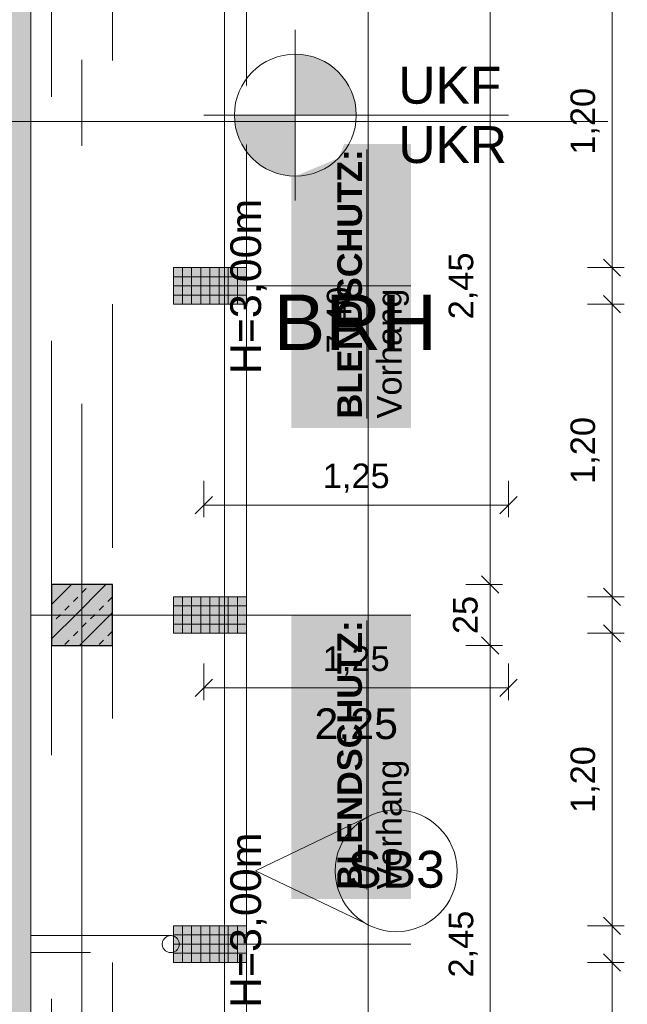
# Model space of a CAD drawing. Header units: metres. Extents: x -49 to 152, y -127 to 99.
# Tile 106 of 177: x -0.26 to 2.24, y -20.5 to -16.46. Entities that reach past the tile are written whole.
import ezdxf

# ---------------------------------------------------------------- set-up
doc = ezdxf.new("R2010")
doc.units = ezdxf.units.M
doc.header["$PDMODE"] = 1
doc.header["$PDSIZE"] = -2
for name, pattern in [('Achsen 01', [5.291531, 3.175, -1.058062, 0.352704, -0.705764]), ('gestrichelt - 01', [2, 1, -1]), ('Raster 01', [2, 1, -1])]:
    doc.linetypes.add(name, pattern=pattern)
doc.layers.get('0').update_dxf_attribs({"lineweight": 25})
for name, color, linetype, lineweight, true_color in [('013_Beton und Stahlbetonarbeiten-000 Brüstung', 7, 'Continuous', 9, 0xa6a6a6), ('013_Beton und Stahlbetonarbeiten-000 Sichtbeton-333 Außenstütze', 5, 'Continuous', 5, 0x0000ff), ('013_Beton und Stahlbetonarbeiten-000 Sichtbeton-334 Außenwandöf', 5, 'Continuous', 5, 0x0000ff), ('014_Fassadenarbeiten-000 Aufsicht Betonfertigteile', 7, 'Continuous', 9, 0xc0c0c0), ('021_DA-Notentwässerung', 5, 'Continuous', 18, 0x0000ff), ('031_Metallbauarbeiten-330 Aufsicht Metallbauarbeiten', 7, 'Continuous', 9, 0xa6a6a6), ('031_Metallbauarbeiten-350 Metalldecke DS', 7, 'Continuous', 35, 0x666666), ('AV1-Achsen', 1, 'Achsen 01', 18, 0xff0000), ('AV1-Raster', 7, 'Raster 01', 9, 0xa6a6a6)]:
    doc.layers.add(name, color=color, linetype=linetype, lineweight=lineweight, true_color=true_color)
for name, color, linetype, lineweight in [('013_Beton und Stahlbetonarbeiten-330 Außenstützen', 7, 'Continuous', 25), ('014_Fassadenarbeiten-330 Betonfertigteile vertikal', 7, 'Continuous', 9), ('030_Sonnenschutzarbeiten-BLENDSCHUTZ', 7, 'Continuous', 5), ('030_Sonnenschutzarbeiten-BLENDSCHUTZ  Beschriftung', 7, 'Continuous', 5), ('_1.35m (3D)', 7, 'Continuous', 9), ('_GRU (2D)', 7, 'Continuous', 9), ('_Legende (2D)', 7, 'Continuous', 9), ('_OG 3 (2D)', 7, 'Continuous', 9), ('_OG 3 - DS (2D)', 7, 'Continuous', 9), ('AV1-Schnitt Achsen', 7, 'Achsen 01', 18), ('Bemaßung-Bemaßung', 7, 'Continuous', 9), ('Keine', 7, 'Continuous', 9)]:
    doc.layers.add(name, color=color, linetype=linetype, lineweight=lineweight)
doc.layers.get('0').freeze()
doc.styles.add('Arial', font='arial.ttf')
doc.styles.add('Arial (bold)', font='arialbd.ttf')
doc.dimstyles.new('COE 50', dxfattribs={"dimtxt": 100.872396, "dimasz": 0.001414, "dimexe": 0.001, "dimexo": 0.01, "dimgap": 0.001, "dimtad": 1, "dimdec": 3, "dimtxsty": 'Arial', "dimblk": 'VW_SLASH-3', "dimblk1": 'VW_SLASH-3', "dimblk2": 'VW_SLASH-3', "dimcen": 0, "dimadec": 3, "dimazin": 0, "dimtfac": 0.8, "dimtdec": 3, "dimtix": 1, "dimtmove": 0, "dimatfit": 0, "dimldrblk": 'VW_SLASH-2', "dimfxl": 0.002, "dimfxlon": 1, "dimfrac": 2, "dimtolj": 1, "dimarcsym": 0})
pattern_1 = [(-90, (0, 0), (0.0375, 0), [])]
pattern_2 = [(0, (0, 0), (2e-18, -0.0375), [])]

# ---------------------------------------------------------------- blocks, each defined once
blk = doc.blocks.new('Group-4')
at = {"layer": 'AV1-Raster'}
for p, q in [((1.35, -17.55), (-40.5, -17.55)), ((1.35, -18.9), (-40.5, -18.9)), ((1.35, -20.25), (-40.5, -20.25))]:
    blk.add_line(p, q, dxfattribs=at)
blk = doc.blocks.new('1.35m (3D)')
at = {"layer": 'AV1-Raster', "color": 7}
blk.add_blockref('Group-4', (0, 0), dxfattribs=at)
blk = doc.blocks.new('VW_SLASH-3')
at = {"color": 0, "linetype": 'ByBlock', "lineweight": -2, "transparency": 16777216}
blk.add_line((0, 0), (-1, 0), dxfattribs=at)
at = {"color": 0, "linetype": 'Continuous', "lineweight": 15, "transparency": 16777216, "flags": 128}
blk.add_lwpolyline([(0.5, 0.5), (-0.5, -0.5)], dxfattribs=at)
blk = doc.blocks.new('*D80')
at = {"layer": '030_Sonnenschutzarbeiten-BLENDSCHUTZ', "color": 0, "lineweight": -2}
for p, q in [((0.425, -16.2), (0.575, -16.2)), ((0.525, -18.8293), (0.525, -16.2707)), ((0.425, -18.9), (0.575, -18.9))]:
    blk.add_line(p, q, dxfattribs=at)
at = {"layer": 'Defpoints', "color": 0}
for p in [(-2.915, -16.2), (0.525, -16.2), (-2.915, -18.9)]:
    blk.add_point(p, dxfattribs=at)
at = {"layer": '030_Sonnenschutzarbeiten-BLENDSCHUTZ', "color": 0, "lineweight": -2, "xscale": 0.070693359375, "yscale": 0.070693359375, "zscale": 0.070693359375}
for p, rotation in [((0.525, -16.2), 90), ((0.525, -18.9), 270)]:
    blk.add_blockref('VW_SLASH-3', p, dxfattribs=dict(at, rotation=rotation))
at = {"layer": '030_Sonnenschutzarbeiten-BLENDSCHUTZ', "color": 0, "lineweight": 13, "insert": (0.3992, -17.55), "char_height": 0.12609, "attachment_point": 5, "rotation": 90, "style": 'Arial'}
blk.add_mtext('\\A1;2,70', dxfattribs=at)
blk = doc.blocks.new('VW_SLASH-2')
at = {"color": 0, "linetype": 'ByBlock', "lineweight": -2, "transparency": 16777216}
blk.add_line((0, 0), (-1, 0), dxfattribs=at)
at = {"color": 0, "linetype": 'Continuous', "lineweight": 15, "transparency": 16777216, "flags": 128}
blk.add_lwpolyline([(0.5, 0.5), (-0.5, -0.5)], dxfattribs=at)
blk = doc.blocks.new('*D81')
at = {"layer": '030_Sonnenschutzarbeiten-BLENDSCHUTZ', "color": 0, "lineweight": -2}
for p, q in [((0.425, -18.9), (0.575, -18.9)), ((0.525, -21.3293), (0.525, -18.9707)), ((0.425, -21.4), (0.575, -21.4))]:
    blk.add_line(p, q, dxfattribs=at)
at = {"layer": 'Defpoints', "color": 0}
for p in [(-2.915, -18.9), (0.525, -18.9), (-2.915, -21.4)]:
    blk.add_point(p, dxfattribs=at)
at = {"layer": '030_Sonnenschutzarbeiten-BLENDSCHUTZ', "color": 0, "lineweight": -2, "xscale": 0.070693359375, "yscale": 0.070693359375, "zscale": 0.070693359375}
for p, rotation in [((0.525, -18.9), 90), ((0.525, -21.4), 270)]:
    blk.add_blockref('VW_SLASH-3', p, dxfattribs=dict(at, rotation=rotation))
at = {"layer": '030_Sonnenschutzarbeiten-BLENDSCHUTZ', "color": 0, "lineweight": 13, "insert": (0.3992, -20.15), "char_height": 0.12609, "attachment_point": 5, "rotation": 90, "style": 'Arial'}
blk.add_mtext('\\A1;2,50', dxfattribs=at)
blk = doc.blocks.new('Group-53')
at = {"layer": '030_Sonnenschutzarbeiten-BLENDSCHUTZ  Beschriftung', "color": 6, "linetype": 'Continuous', "transparency": 33554559}
blk.add_solid([(1.35, -20.0647), (1.35, -18.9), (0.8589, -20.0647), (0.8589, -18.9)], dxfattribs=at)
at = {"layer": '030_Sonnenschutzarbeiten-BLENDSCHUTZ  Beschriftung', "insert": (1.0477, -20.0262), "char_height": 0.100872, "attachment_point": 1, "rotation": 90, "line_spacing_factor": 0.967016, "style": 'Arial (bold)'}
blk.add_mtext('{\\LBLENDSCHUTZ:}{\\fArial|b0|i0|c0|p0;\\l\\PVorhang}', dxfattribs=at)
blk = doc.blocks.new('Group-54')
at = {"layer": '030_Sonnenschutzarbeiten-BLENDSCHUTZ  Beschriftung', "color": 6, "linetype": 'Continuous', "transparency": 33554559}
blk.add_solid([(1.35, -18.1323), (1.35, -16.9677), (0.8589, -18.1323), (0.8589, -16.9677)], dxfattribs=at)
at = {"layer": '030_Sonnenschutzarbeiten-BLENDSCHUTZ  Beschriftung', "insert": (1.0477, -18.0939), "char_height": 0.100872, "attachment_point": 1, "rotation": 90, "line_spacing_factor": 0.967016, "style": 'Arial (bold)'}
blk.add_mtext('{\\LBLENDSCHUTZ:}{\\fArial|b0|i0|c0|p0;\\l\\PVorhang}', dxfattribs=at)
blk = doc.blocks.new('*D582')
at = {"layer": 'Bemaßung-Bemaßung', "color": 0, "linetype": 'Continuous', "lineweight": -2}
for p, q in [((2.075, -16.275), (2.225, -16.275)), ((2.175, -17.4043), (2.175, -16.3457)), ((2.075, -17.475), (2.225, -17.475))]:
    blk.add_line(p, q, dxfattribs=at)
at = {"layer": 'Defpoints', "color": 0}
for p in [(0.675, -16.275), (2.175, -16.275), (0.675, -17.475)]:
    blk.add_point(p, dxfattribs=at)
at = {"layer": 'Bemaßung-Bemaßung', "color": 0, "lineweight": -2, "xscale": 0.070693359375, "yscale": 0.070693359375, "zscale": 0.070693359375}
for p, rotation in [((2.175, -16.275), 90), ((2.175, -17.475), 270)]:
    blk.add_blockref('VW_SLASH-3', p, dxfattribs=dict(at, rotation=rotation))
at = {"layer": 'Bemaßung-Bemaßung', "color": 0, "insert": (2.0644, -16.875), "char_height": 0.10087, "attachment_point": 5, "rotation": 90, "style": 'Arial'}
blk.add_mtext('\\A1;1,20', dxfattribs=at)
blk = doc.blocks.new('*D583')
at = {"layer": 'Bemaßung-Bemaßung', "color": 0, "linetype": 'Continuous', "lineweight": -2}
for p, q in [((2.175, -17.4043), (2.175, -17.3336)), ((2.075, -17.475), (2.225, -17.475)), ((2.175, -17.625), (2.175, -17.475)), ((2.075, -17.625), (2.225, -17.625)), ((2.175, -17.6957), (2.175, -17.7664))]:
    blk.add_line(p, q, dxfattribs=at)
at = {"layer": 'Defpoints', "color": 0}
for p in [(0.675, -17.475), (2.175, -17.475), (0.675, -17.625)]:
    blk.add_point(p, dxfattribs=at)
at = {"layer": 'Bemaßung-Bemaßung', "color": 0, "lineweight": -2, "xscale": 0.070693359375, "yscale": 0.070693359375, "zscale": 0.070693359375}
for p, rotation in [((2.175, -17.475), 270), ((2.175, -17.625), 90)]:
    blk.add_blockref('VW_SLASH-3', p, dxfattribs=dict(at, rotation=rotation))
at = {"layer": 'Bemaßung-Bemaßung', "color": 0, "insert": (2.3515, -17.55), "char_height": 0.10087, "attachment_point": 5, "rotation": 90, "style": 'Arial'}
blk.add_mtext('\\A1;15', dxfattribs=at)
blk = doc.blocks.new('*D584')
at = {"layer": 'Bemaßung-Bemaßung', "color": 0, "linetype": 'Continuous', "lineweight": -2}
for p, q in [((2.075, -17.625), (2.225, -17.625)), ((2.175, -18.7543), (2.175, -17.6957)), ((2.075, -18.825), (2.225, -18.825))]:
    blk.add_line(p, q, dxfattribs=at)
at = {"layer": 'Defpoints', "color": 0}
for p in [(0.675, -17.625), (2.175, -17.625), (0.675, -18.825)]:
    blk.add_point(p, dxfattribs=at)
at = {"layer": 'Bemaßung-Bemaßung', "color": 0, "lineweight": -2, "xscale": 0.070693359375, "yscale": 0.070693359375, "zscale": 0.070693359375}
for p, rotation in [((2.175, -17.625), 90), ((2.175, -18.825), 270)]:
    blk.add_blockref('VW_SLASH-3', p, dxfattribs=dict(at, rotation=rotation))
at = {"layer": 'Bemaßung-Bemaßung', "color": 0, "insert": (2.0644, -18.225), "char_height": 0.10087, "attachment_point": 5, "rotation": 90, "style": 'Arial'}
blk.add_mtext('\\A1;1,20', dxfattribs=at)
blk = doc.blocks.new('*D585')
at = {"layer": 'Bemaßung-Bemaßung', "color": 0, "linetype": 'Continuous', "lineweight": -2}
for p, q in [((2.175, -18.7543), (2.175, -18.6836)), ((2.075, -18.825), (2.225, -18.825)), ((2.175, -18.975), (2.175, -18.825)), ((2.075, -18.975), (2.225, -18.975)), ((2.175, -19.0457), (2.175, -19.1164))]:
    blk.add_line(p, q, dxfattribs=at)
at = {"layer": 'Defpoints', "color": 0}
for p in [(0.675, -18.825), (2.175, -18.825), (0.675, -18.975)]:
    blk.add_point(p, dxfattribs=at)
at = {"layer": 'Bemaßung-Bemaßung', "color": 0, "lineweight": -2, "xscale": 0.070693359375, "yscale": 0.070693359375, "zscale": 0.070693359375}
for p, rotation in [((2.175, -18.825), 270), ((2.175, -18.975), 90)]:
    blk.add_blockref('VW_SLASH-3', p, dxfattribs=dict(at, rotation=rotation))
at = {"layer": 'Bemaßung-Bemaßung', "color": 0, "insert": (2.3515, -18.9), "char_height": 0.10087, "attachment_point": 5, "rotation": 90, "style": 'Arial'}
blk.add_mtext('\\A1;15', dxfattribs=at)
blk = doc.blocks.new('*D586')
at = {"layer": 'Bemaßung-Bemaßung', "color": 0, "linetype": 'Continuous', "lineweight": -2}
for p, q in [((2.075, -18.975), (2.225, -18.975)), ((2.175, -20.1043), (2.175, -19.0457)), ((2.075, -20.175), (2.225, -20.175))]:
    blk.add_line(p, q, dxfattribs=at)
at = {"layer": 'Defpoints', "color": 0}
for p in [(0.675, -18.975), (2.175, -18.975), (0.675, -20.175)]:
    blk.add_point(p, dxfattribs=at)
at = {"layer": 'Bemaßung-Bemaßung', "color": 0, "lineweight": -2, "xscale": 0.070693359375, "yscale": 0.070693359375, "zscale": 0.070693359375}
for p, rotation in [((2.175, -18.975), 90), ((2.175, -20.175), 270)]:
    blk.add_blockref('VW_SLASH-3', p, dxfattribs=dict(at, rotation=rotation))
at = {"layer": 'Bemaßung-Bemaßung', "color": 0, "insert": (2.0644, -19.575), "char_height": 0.10087, "attachment_point": 5, "rotation": 90, "style": 'Arial'}
blk.add_mtext('\\A1;1,20', dxfattribs=at)
blk = doc.blocks.new('*D587')
at = {"layer": 'Bemaßung-Bemaßung', "color": 0, "linetype": 'Continuous', "lineweight": -2}
for p, q in [((2.175, -20.1043), (2.175, -20.0336)), ((2.075, -20.175), (2.225, -20.175)), ((2.175, -20.325), (2.175, -20.175)), ((2.075, -20.325), (2.225, -20.325)), ((2.175, -20.3957), (2.175, -20.4664))]:
    blk.add_line(p, q, dxfattribs=at)
at = {"layer": 'Defpoints', "color": 0}
for p in [(0.675, -20.175), (2.175, -20.175), (0.675, -20.325)]:
    blk.add_point(p, dxfattribs=at)
at = {"layer": 'Bemaßung-Bemaßung', "color": 0, "lineweight": -2, "xscale": 0.070693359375, "yscale": 0.070693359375, "zscale": 0.070693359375}
for p, rotation in [((2.175, -20.175), 270), ((2.175, -20.325), 90)]:
    blk.add_blockref('VW_SLASH-3', p, dxfattribs=dict(at, rotation=rotation))
at = {"layer": 'Bemaßung-Bemaßung', "color": 0, "insert": (2.3515, -20.25), "char_height": 0.10087, "attachment_point": 5, "rotation": 90, "style": 'Arial'}
blk.add_mtext('\\A1;15', dxfattribs=at)
blk = doc.blocks.new('*D588')
at = {"layer": 'Bemaßung-Bemaßung', "color": 0, "linetype": 'Continuous', "lineweight": -2}
for p, q in [((2.075, -20.325), (2.225, -20.325)), ((2.175, -21.4543), (2.175, -20.3957)), ((2.075, -21.525), (2.225, -21.525))]:
    blk.add_line(p, q, dxfattribs=at)
at = {"layer": 'Defpoints', "color": 0}
for p in [(0.675, -20.325), (2.175, -20.325), (0.675, -21.525)]:
    blk.add_point(p, dxfattribs=at)
at = {"layer": 'Bemaßung-Bemaßung', "color": 0, "lineweight": -2, "xscale": 0.070693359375, "yscale": 0.070693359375, "zscale": 0.070693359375}
for p, rotation in [((2.175, -20.325), 90), ((2.175, -21.525), 270)]:
    blk.add_blockref('VW_SLASH-3', p, dxfattribs=dict(at, rotation=rotation))
at = {"layer": 'Bemaßung-Bemaßung', "color": 0, "insert": (2.0644, -20.925), "char_height": 0.10087, "attachment_point": 5, "rotation": 90, "style": 'Arial'}
blk.add_mtext('\\A1;1,20', dxfattribs=at)
blk = doc.blocks.new('*D593')
at = {"layer": 'Bemaßung-Bemaßung', "color": 0, "lineweight": -2}
for p, q in [((1.575, -19.025), (1.725, -19.025)), ((1.675, -19.0957), (1.675, -21.4043)), ((1.575, -21.475), (1.725, -21.475))]:
    blk.add_line(p, q, dxfattribs=at)
at = {"layer": 'Defpoints', "color": 0}
for p in [(-0.125, -19.025), (-0.125, -21.475), (1.675, -21.475)]:
    blk.add_point(p, dxfattribs=at)
at = {"layer": 'Bemaßung-Bemaßung', "color": 0, "lineweight": -2, "xscale": 0.070693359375, "yscale": 0.070693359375, "zscale": 0.070693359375}
for p, rotation in [((1.675, -19.025), 90.00000000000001), ((1.675, -21.475), 270)]:
    blk.add_blockref('VW_SLASH-3', p, dxfattribs=dict(at, rotation=rotation))
at = {"layer": 'Bemaßung-Bemaßung', "color": 0, "insert": (1.5644, -20.25), "char_height": 0.10087, "attachment_point": 5, "rotation": 90, "style": 'Arial'}
blk.add_mtext('\\A1;2,45', dxfattribs=at)
blk = doc.blocks.new('*D594')
at = {"layer": 'Bemaßung-Bemaßung', "color": 0, "lineweight": -2}
for p, q in [((1.575, -18.775), (1.725, -18.775)), ((1.675, -18.8457), (1.675, -18.9543)), ((1.575, -19.025), (1.725, -19.025))]:
    blk.add_line(p, q, dxfattribs=at)
at = {"layer": 'Defpoints', "color": 0}
for p in [(-0.125, -18.775), (-0.125, -19.025), (1.675, -19.025)]:
    blk.add_point(p, dxfattribs=at)
at = {"layer": 'Bemaßung-Bemaßung', "color": 0, "lineweight": -2, "xscale": 0.070693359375, "yscale": 0.070693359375, "zscale": 0.070693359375}
for p, rotation in [((1.675, -18.775), 90), ((1.675, -19.025), 270)]:
    blk.add_blockref('VW_SLASH-3', p, dxfattribs=dict(at, rotation=rotation))
at = {"layer": 'Bemaßung-Bemaßung', "color": 0, "insert": (1.5735, -18.9), "char_height": 0.10087, "attachment_point": 5, "rotation": 90, "style": 'Arial'}
blk.add_mtext('\\A1;25', dxfattribs=at)
blk = doc.blocks.new('*D595')
at = {"layer": 'Bemaßung-Bemaßung', "color": 0, "lineweight": -2}
for p, q in [((1.575, -16.325), (1.725, -16.325)), ((1.675, -16.3957), (1.675, -18.7043)), ((1.575, -18.775), (1.725, -18.775))]:
    blk.add_line(p, q, dxfattribs=at)
at = {"layer": 'Defpoints', "color": 0}
for p in [(-0.125, -16.325), (-0.125, -18.775), (1.675, -18.775)]:
    blk.add_point(p, dxfattribs=at)
at = {"layer": 'Bemaßung-Bemaßung', "color": 0, "lineweight": -2, "xscale": 0.070693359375, "yscale": 0.070693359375, "zscale": 0.070693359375}
for p, rotation in [((1.675, -16.325), 90.00000000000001), ((1.675, -18.775), 270)]:
    blk.add_blockref('VW_SLASH-3', p, dxfattribs=dict(at, rotation=rotation))
at = {"layer": 'Bemaßung-Bemaßung', "color": 0, "insert": (1.5644, -17.55), "char_height": 0.10087, "attachment_point": 5, "rotation": 90, "style": 'Arial'}
blk.add_mtext('\\A1;2,45', dxfattribs=at)
blk = doc.blocks.new('*D753')
at = {"layer": 'Bemaßung-Bemaßung', "color": 0, "linetype": 'Continuous', "lineweight": -2}
for p, q in [((1.075, -13.99), (1.225, -13.99)), ((1.175, -14.0607), (1.175, -21.3193)), ((1.075, -21.39), (1.225, -21.39))]:
    blk.add_line(p, q, dxfattribs=at)
at = {"layer": 'Defpoints', "color": 0}
for p in [(-0.125, -13.99), (-0.21, -21.39), (1.175, -21.39)]:
    blk.add_point(p, dxfattribs=at)
at = {"layer": 'Bemaßung-Bemaßung', "color": 0, "lineweight": -2, "xscale": 0.070693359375, "yscale": 0.070693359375, "zscale": 0.070693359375}
for p, rotation in [((1.175, -13.99), 90.00000000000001), ((1.175, -21.39), 270)]:
    blk.add_blockref('VW_SLASH-3', p, dxfattribs=dict(at, rotation=rotation))
at = {"layer": 'Bemaßung-Bemaßung', "color": 0, "insert": (1.0644, -17.69), "char_height": 0.10087, "attachment_point": 5, "rotation": 90, "style": 'Arial'}
blk.add_mtext('\\A1;7,40', dxfattribs=at)
blk = doc.blocks.new('Group-658')
at = {"layer": '021_DA-Notentwässerung', "linetype": 'gestrichelt - 01', "flags": 128}
blk.add_lwpolyline([(0.3644, -20.285, -1), (0.3644, -20.215), (-0.21, -20.215), (-0.21, -20.285)], format="xyb", close=True, dxfattribs=at)
at = {"layer": '021_DA-Notentwässerung', "linetype": 'gestrichelt - 01'}
blk.add_circle((0.3644, -20.25), 0.035, dxfattribs=at)
blk = doc.blocks.new('Group-929')
at = {"layer": 'Keine', "color": 7, "transparency": 33554687, "char_height": 0.15131, "attachment_point": 4, "line_spacing_factor": 0.967718, "style": 'Arial'}
for s, insert in [('UKF', (1.298, -16.7279)), ('UKR', (1.298, -16.9713))]:
    blk.add_mtext(s, dxfattribs=dict(at, insert=insert))
at = {"color": 255, "linetype": 'Continuous', "lineweight": 9, "transparency": 33554687}
blk.add_wipeout([(0.8757, -17.0996), (0.6989, -17.0266), (0.6254, -16.8499), (0.6983, -16.6731), (0.875, -16.5996), (1.0519, -16.6725), (1.1254, -16.8492), (1.0524, -17.0261)], dxfattribs=at).dxf.layer = 'Keine'
at = {"layer": 'Keine', "linetype": 'Continuous', "lineweight": 0, "transparency": 33554687}
h = blk.add_hatch(color=7, dxfattribs=at)
edge = h.paths.add_edge_path()
edge.add_arc((0.8754, -16.8496), 0.25, 0, 90)
edge.add_line((0.8754, -16.5996), (0.8754, -16.8496))
edge.add_line((0.8754, -16.8496), (1.1254, -16.8496))
h = blk.add_hatch(color=7, dxfattribs=at)
edge = h.paths.add_edge_path()
edge.add_arc((0.8754, -16.8496), 0.25, 180, 270)
edge.add_line((0.8754, -17.0996), (0.8754, -16.8496))
edge.add_line((0.8754, -16.8496), (0.6254, -16.8496))
at = {"layer": 'Keine', "color": 7, "linetype": 'Continuous', "lineweight": 9, "transparency": 33554687}
for p, q in [((0.8754, -16.4996), (0.8754, -17.1996)), ((0.5004, -16.8496), (1.7504, -16.8496))]:
    blk.add_line(p, q, dxfattribs=at)
blk.add_circle((0.8754, -16.8496), 0.25, dxfattribs=at)
for start, end in [(0, 90), (180, 270)]:
    blk.add_arc((0.8754, -16.8496), 0.25, start, end, dxfattribs=at)
blk = doc.blocks.new('Group-930')
at = {"layer": 'Keine', "color": 7, "linetype": 'Continuous', "lineweight": 9, "transparency": 33554687, "flags": 128}
blk.add_lwpolyline([(1.1674, -19.7308), (0.7114, -19.9492), (1.1674, -20.1675)], dxfattribs=at)
at = {"layer": 'Keine', "color": 7, "linetype": 'Continuous', "lineweight": 9, "transparency": 33554687}
blk.add_circle((1.2892, -19.9492), 0.25, dxfattribs=at)
at = {"layer": 'Keine', "color": 7, "transparency": 33554687, "insert": (1.0892, -19.8673), "char_height": 0.15131, "attachment_point": 1, "line_spacing_factor": 0.967718, "style": 'Arial'}
blk.add_mtext('SB3', dxfattribs=at)
blk = doc.blocks.new('*D2437')
at = {"layer": 'Bemaßung-Bemaßung', "color": 0, "linetype": 'Continuous', "lineweight": -2, "transparency": 33554687}
for p, q in [((0.5004, -18.3492), (0.5004, -18.4992)), ((1.7504, -18.3492), (1.7504, -18.4992)), ((1.6797, -18.4492), (0.5711, -18.4492))]:
    blk.add_line(p, q, dxfattribs=at)
at = {"layer": 'Defpoints', "color": 0, "transparency": 33554687}
for p in [(0.5004, -18.1992), (1.7504, -18.1992), (0.5004, -18.4492)]:
    blk.add_point(p, dxfattribs=at)
at = {"layer": 'Bemaßung-Bemaßung', "color": 0, "lineweight": -2, "xscale": 0.070693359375, "yscale": 0.070693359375, "zscale": 0.070693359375, "rotation": 180}
blk.add_blockref('VW_SLASH-3', (0.5004, -18.4492), dxfattribs=at)
at = {"layer": 'Bemaßung-Bemaßung', "color": 0, "lineweight": -2, "xscale": 0.070693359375, "yscale": 0.070693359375, "zscale": 0.070693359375}
blk.add_blockref('VW_SLASH-3', (1.7504, -18.4492), dxfattribs=at)
at = {"layer": 'Bemaßung-Bemaßung', "color": 0, "lineweight": 25, "transparency": 33554687, "insert": (1.1254, -18.3385), "char_height": 0.10087, "attachment_point": 5, "style": 'Arial'}
blk.add_mtext('\\A1;1,25', dxfattribs=at)
blk = doc.blocks.new('*D2438')
at = {"layer": 'Bemaßung-Bemaßung', "color": 0, "linetype": 'Continuous', "lineweight": -2, "transparency": 33554687}
for p, q in [((0.5004, -19.0992), (0.5004, -19.2492)), ((1.7504, -19.0992), (1.7504, -19.2492)), ((1.6797, -19.1992), (0.5711, -19.1992))]:
    blk.add_line(p, q, dxfattribs=at)
at = {"layer": 'Defpoints', "color": 0, "transparency": 33554687}
for p in [(0.5004, -18.9492), (1.7504, -18.9492), (0.5004, -19.1992)]:
    blk.add_point(p, dxfattribs=at)
at = {"layer": 'Bemaßung-Bemaßung', "color": 0, "lineweight": -2, "xscale": 0.070693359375, "yscale": 0.070693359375, "zscale": 0.070693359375, "rotation": 180}
blk.add_blockref('VW_SLASH-3', (0.5004, -19.1992), dxfattribs=at)
at = {"layer": 'Bemaßung-Bemaßung', "color": 0, "lineweight": -2, "xscale": 0.070693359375, "yscale": 0.070693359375, "zscale": 0.070693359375}
blk.add_blockref('VW_SLASH-3', (1.7504, -19.1992), dxfattribs=at)
at = {"layer": 'Bemaßung-Bemaßung', "color": 0, "lineweight": 25, "transparency": 33554687, "insert": (1.1254, -19.0885), "char_height": 0.10087, "attachment_point": 5, "style": 'Arial'}
blk.add_mtext('\\A1;1,25', dxfattribs=at)
blk = doc.blocks.new('Group-871')
at = {"layer": 'AV1-Achsen'}
blk.add_line((0, -26.5), (0, 4.9), dxfattribs=at)
blk = doc.blocks.new('Group-885')
at = {"layer": 'AV1-Schnitt Achsen'}
blk.add_line((-43.35, -16.875), (4.2, -16.875), dxfattribs=at)
blk = doc.blocks.new('GRU (2D)')
at = {"layer": 'AV1-Achsen', "color": 7}
blk.add_blockref('Group-871', (0, 0), dxfattribs=at)
at = {"layer": 'AV1-Schnitt Achsen', "color": 7}
blk.add_blockref('Group-885', (0, 0), dxfattribs=at)
blk = doc.blocks.new('OG 3 - DS (2D)')
at = {"layer": '031_Metallbauarbeiten-350 Metalldecke DS', "linetype": 'Continuous', "lineweight": 0, "transparency": 33554508}
blk.add_hatch(color=254, dxfattribs=at).paths.add_polyline_path([(-0.125, -21.725), (-0.125, -21.475), (0.125, -21.475), (0.125, -19.025), (-0.125, -19.025), (-0.125, -18.775), (0.125, -18.775), (0.125, -16.325), (-0.125, -16.325), (-0.125, -16.075), (0.125, -16.075), (0.125, -13.99), (-2.325, -13.99), (-2.325, -21.725)])
at = {"layer": '031_Metallbauarbeiten-350 Metalldecke DS', "flags": 128}
blk.add_lwpolyline([(-0.125, -21.725), (-0.125, -21.475), (0.125, -21.475), (0.125, -19.025), (-0.125, -19.025), (-0.125, -18.775), (0.125, -18.775), (0.125, -16.325), (-0.125, -16.325), (-0.125, -16.075), (0.125, -16.075), (0.125, -13.99), (-2.325, -13.99), (-2.325, -21.725)], close=True, dxfattribs=at)
at = {"layer": '030_Sonnenschutzarbeiten-BLENDSCHUTZ  Beschriftung', "color": 7}
for name in ['Group-54', 'Group-53']:
    blk.add_blockref(name, (0, 0), dxfattribs=at)
at = {"layer": '030_Sonnenschutzarbeiten-BLENDSCHUTZ', "color": 7, "char_height": 0.12609, "attachment_point": 1, "rotation": 90, "line_spacing_factor": 0.969122, "style": 'Arial'}
for insert in [(0.6087, -17.9121), (0.6087, -20.5121)]:
    blk.add_mtext('H=3,00m', dxfattribs=dict(at, insert=insert))
at = {"layer": '030_Sonnenschutzarbeiten-BLENDSCHUTZ', "color": 7, "lineweight": 13}
for p1, p2, text, picture, middle in [((-2.915, -18.9), (-2.915, -16.2), '2,70', '*D80', (0.3992, -17.55)), ((-2.915, -21.4), (-2.915, -18.9), '2,50', '*D81', (0.3992, -20.15))]:
    dim = blk.add_aligned_dim(p1=p1, p2=p2, distance=-3.44, text=text, dimstyle='COE 50', override={"dimtxt": 0.12609, "dimasz": 0.070693, "dimexe": 0.05, "dimgap": 0.05, "dimpost": '<>', "dimtxsty": 'Arial', "dimtmove": 2, "dimfxl": 0.1}, dxfattribs=at)
    dim.commit()
    dim.dimension.update_dxf_attribs({"geometry": picture, "text_midpoint": middle})
blk = doc.blocks.new('OG 3 (2D)')
at = {"layer": '014_Fassadenarbeiten-000 Aufsicht Betonfertigteile', "flags": 128}
blk.add_lwpolyline([(0.305, -21.905), (0.305, 0.305), (0.675, 0.675), (0.675, -22.275)], close=True, dxfattribs=at)
at = {"layer": 'Bemaßung-Bemaßung', "linetype": 'Continuous'}
for base, p1, p2, text, override, picture, middle in [((2.175, -16.275), (0.675, -17.475), (0.675, -16.275), '1,20', {"dimtxt": 0.100872, "dimasz": 0.070693, "dimexe": 0.05, "dimgap": 0.05, "dimpost": '<>', "dimtxsty": 'Arial', "dimtmove": 2, "dimfxl": 0.1}, '*D582', (2.0644, -16.875)), ((2.175, -17.475), (0.675, -17.625), (0.675, -17.475), '15', {"dimtxt": 0.100872, "dimasz": 0.070693, "dimexe": 0.05, "dimgap": 0.05, "dimpost": '<>', "dimtxsty": 'Arial', "dimtix": 0, "dimtmove": 2, "dimfxl": 0.1}, '*D583', (2.3515, -17.55)), ((2.175, -17.625), (0.675, -18.825), (0.675, -17.625), '1,20', {"dimtxt": 0.100872, "dimasz": 0.070693, "dimexe": 0.05, "dimgap": 0.05, "dimpost": '<>', "dimtxsty": 'Arial', "dimtmove": 2, "dimfxl": 0.1}, '*D584', (2.0644, -18.225)), ((2.175, -18.825), (0.675, -18.975), (0.675, -18.825), '15', {"dimtxt": 0.100872, "dimasz": 0.070693, "dimexe": 0.05, "dimgap": 0.05, "dimpost": '<>', "dimtxsty": 'Arial', "dimtix": 0, "dimtmove": 2, "dimfxl": 0.1}, '*D585', (2.3515, -18.9)), ((2.175, -18.975), (0.675, -20.175), (0.675, -18.975), '1,20', {"dimtxt": 0.100872, "dimasz": 0.070693, "dimexe": 0.05, "dimgap": 0.05, "dimpost": '<>', "dimtxsty": 'Arial', "dimtmove": 2, "dimfxl": 0.1}, '*D586', (2.0644, -19.575)), ((2.175, -20.175), (0.675, -20.325), (0.675, -20.175), '15', {"dimtxt": 0.100872, "dimasz": 0.070693, "dimexe": 0.05, "dimgap": 0.05, "dimpost": '<>', "dimtxsty": 'Arial', "dimtix": 0, "dimtmove": 2, "dimfxl": 0.1}, '*D587', (2.3515, -20.25)), ((2.175, -20.325), (0.675, -21.525), (0.675, -20.325), '1,20', {"dimtxt": 0.100872, "dimasz": 0.070693, "dimexe": 0.05, "dimgap": 0.05, "dimpost": '<>', "dimtxsty": 'Arial', "dimtmove": 2, "dimfxl": 0.1}, '*D588', (2.0644, -20.925))]:
    dim = blk.add_linear_dim(base=base, p1=p1, p2=p2, angle=270, text=text, dimstyle='COE 50', override=override, dxfattribs=at)
    dim.commit()
    dim.dimension.update_dxf_attribs({"geometry": picture, "text_midpoint": middle})
at = {"color": 255}
blk.add_wipeout([(-0.21, -18.9), (0.585, -18.9), (0.585, -16.2), (-0.21, -16.2)], dxfattribs=at).dxf.layer = '031_Metallbauarbeiten-330 Aufsicht Metallbauarbeiten'
at = {"layer": '014_Fassadenarbeiten-330 Betonfertigteile vertikal', "linetype": 'Continuous', "lineweight": 0}
blk.add_hatch(color=9, dxfattribs=at).paths.add_polyline_path([(0.675, -17.475), (0.675, -17.625), (0.375, -17.625), (0.375, -17.475)])
at = {"layer": '014_Fassadenarbeiten-330 Betonfertigteile vertikal', "linetype": 'Continuous', "lineweight": 9}
h = blk.add_hatch(dxfattribs=at)
h.set_pattern_fill('Stahlbetonfertigteil-1', color=8, style=0, pattern_type=2)
h.set_pattern_definition(pattern_1)
h.paths.add_polyline_path([(0.675, -17.475), (0.675, -17.625), (0.375, -17.625), (0.375, -17.475)])
at = {"layer": '014_Fassadenarbeiten-330 Betonfertigteile vertikal', "linetype": 'Continuous', "lineweight": 13}
h = blk.add_hatch(dxfattribs=at)
h.set_pattern_fill('Stahlbetonfertigteil', color=8, style=0, pattern_type=2)
h.set_pattern_definition(pattern_2)
h.paths.add_polyline_path([(0.675, -17.475), (0.675, -17.625), (0.375, -17.625), (0.375, -17.475)])
at = {"layer": '013_Beton und Stahlbetonarbeiten-000 Brüstung', "linetype": 'gestrichelt - 01', "flags": 128}
blk.add_lwpolyline([(-0.125, -18.775), (-0.125, -16.325), (0.125, -16.325), (0.125, -18.775)], close=True, dxfattribs=at)
at = {"layer": '013_Beton und Stahlbetonarbeiten-000 Sichtbeton-333 Außenstütze', "color": 30}
blk.add_solid([(-0.125, -18.775), (-0.075, -18.825), (0.125, -18.775), (0.075, -18.825)], dxfattribs=at)
at = {"layer": '014_Fassadenarbeiten-330 Betonfertigteile vertikal', "flags": 128}
blk.add_lwpolyline([(0.675, -17.475), (0.675, -17.625), (0.375, -17.625), (0.375, -17.475)], close=True, dxfattribs=at)
at = {"layer": '031_Metallbauarbeiten-330 Aufsicht Metallbauarbeiten', "flags": 128}
blk.add_lwpolyline([(-0.21, -18.9), (0.585, -18.9), (0.585, -16.2), (-0.21, -16.2)], close=True, dxfattribs=at)
at = {"layer": 'Bemaßung-Bemaßung'}
dim = blk.add_linear_dim(base=(1.675, -18.775), p1=(-0.125, -16.325), p2=(-0.125, -18.775), angle=270, text='2,45', dimstyle='COE 50', override={"dimtxt": 0.100872, "dimasz": 0.070693, "dimexe": 0.05, "dimgap": 0.05, "dimpost": '<>', "dimtxsty": 'Arial', "dimtmove": 2, "dimfxl": 0.1}, dxfattribs=at)
dim.commit()
dim.dimension.update_dxf_attribs({"geometry": '*D595', "text_midpoint": (1.5644, -17.55)})
at = {"color": 255}
blk.add_wipeout([(0.585, -21.525), (0.585, -18.9), (-0.21, -18.9), (-0.21, -21.39), (-0.125, -21.475), (0.125, -21.475), (0.125, -21.525)], dxfattribs=at).dxf.layer = '031_Metallbauarbeiten-330 Aufsicht Metallbauarbeiten'
at = {"layer": '013_Beton und Stahlbetonarbeiten-000 Sichtbeton-334 Außenwandöf', "linetype": 'Continuous', "lineweight": 0}
blk.add_hatch(color=30, dxfattribs=at).paths.add_polyline_path([(-0.125, -19.025), (-0.125, -18.775), (0.125, -18.775), (0.125, -18.825), (-0.075, -18.825), (-0.075, -18.975), (0.125, -18.975), (0.125, -19.025)])
at = {"layer": '013_Beton und Stahlbetonarbeiten-330 Außenstützen', "linetype": 'Continuous', "lineweight": 0, "true_color": 0xc0c0c0}
blk.add_hatch(color=9, dxfattribs=at).paths.add_polyline_path([(0.125, -18.775), (-0.125, -18.775), (-0.125, -19.025), (0.125, -19.025)])
at = {"layer": '013_Beton und Stahlbetonarbeiten-330 Außenstützen', "linetype": 'Continuous', "lineweight": 13}
h = blk.add_hatch(dxfattribs=at)
h.set_pattern_fill('Stahlbeton', color=251, style=0, pattern_type=2)
h.set_pattern_definition([(45, (0, 0), (0.0707107, -0.0707107), [0.025, -0.025])])
h.paths.add_polyline_path([(0.125, -18.775), (-0.125, -18.775), (-0.125, -19.025), (0.125, -19.025)])
h = blk.add_hatch(dxfattribs=at)
h.set_pattern_fill('Stahlbeton-1', color=251, style=0, pattern_type=2)
h.set_pattern_definition([(-135, (0.03106, -0.03313), (0.0707107, -0.0707107), [])])
h.paths.add_polyline_path([(0.125, -18.775), (-0.125, -18.775), (-0.125, -19.025), (0.125, -19.025)])
at = {"layer": '014_Fassadenarbeiten-330 Betonfertigteile vertikal', "linetype": 'Continuous', "lineweight": 0}
for points in [[(0.675, -18.825), (0.675, -18.975), (0.375, -18.975), (0.375, -18.825)], [(0.675, -20.175), (0.675, -20.325), (0.375, -20.325), (0.375, -20.175)]]:
    blk.add_hatch(color=9, dxfattribs=at).paths.add_polyline_path(points)
at = {"layer": '014_Fassadenarbeiten-330 Betonfertigteile vertikal', "linetype": 'Continuous', "lineweight": 9}
h = blk.add_hatch(dxfattribs=at)
h.set_pattern_fill('Stahlbetonfertigteil-1', color=8, style=0, pattern_type=2)
h.set_pattern_definition(pattern_1)
h.paths.add_polyline_path([(0.675, -18.825), (0.675, -18.975), (0.375, -18.975), (0.375, -18.825)])
at = {"layer": '014_Fassadenarbeiten-330 Betonfertigteile vertikal', "linetype": 'Continuous', "lineweight": 13}
h = blk.add_hatch(dxfattribs=at)
h.set_pattern_fill('Stahlbetonfertigteil', color=8, style=0, pattern_type=2)
h.set_pattern_definition(pattern_2)
h.paths.add_polyline_path([(0.675, -18.825), (0.675, -18.975), (0.375, -18.975), (0.375, -18.825)])
at = {"layer": '014_Fassadenarbeiten-330 Betonfertigteile vertikal', "linetype": 'Continuous', "lineweight": 9}
h = blk.add_hatch(dxfattribs=at)
h.set_pattern_fill('Stahlbetonfertigteil-1', color=8, style=0, pattern_type=2)
h.set_pattern_definition(pattern_1)
h.paths.add_polyline_path([(0.675, -20.175), (0.675, -20.325), (0.375, -20.325), (0.375, -20.175)])
at = {"layer": '014_Fassadenarbeiten-330 Betonfertigteile vertikal', "linetype": 'Continuous', "lineweight": 13}
h = blk.add_hatch(dxfattribs=at)
h.set_pattern_fill('Stahlbetonfertigteil', color=8, style=0, pattern_type=2)
h.set_pattern_definition(pattern_2)
h.paths.add_polyline_path([(0.675, -20.175), (0.675, -20.325), (0.375, -20.325), (0.375, -20.175)])
at = {"layer": '013_Beton und Stahlbetonarbeiten-000 Brüstung', "linetype": 'gestrichelt - 01', "flags": 128}
blk.add_lwpolyline([(-0.125, -21.475), (-0.125, -19.025), (0.125, -19.025), (0.125, -21.475)], close=True, dxfattribs=at)
at = {"layer": '013_Beton und Stahlbetonarbeiten-000 Sichtbeton-333 Außenstütze', "color": 30}
for points in [[(-0.125, -18.775), (-0.075, -18.825), (-0.125, -19.025), (-0.075, -18.975)], [(0.125, -18.775), (0.075, -18.825), (0.125, -19.025), (0.075, -18.975)], [(-0.125, -19.025), (0.125, -19.025), (-0.075, -18.975), (0.075, -18.975)]]:
    blk.add_solid(points, dxfattribs=at)
at = {"layer": '013_Beton und Stahlbetonarbeiten-330 Außenstützen', "flags": 128}
blk.add_lwpolyline([(0.125, -18.775), (-0.125, -18.775), (-0.125, -19.025), (0.125, -19.025)], close=True, dxfattribs=at)
at = {"layer": '014_Fassadenarbeiten-330 Betonfertigteile vertikal', "flags": 128}
for points in [[(0.675, -18.825), (0.675, -18.975), (0.375, -18.975), (0.375, -18.825)], [(0.675, -20.175), (0.675, -20.325), (0.375, -20.325), (0.375, -20.175)]]:
    blk.add_lwpolyline(points, close=True, dxfattribs=at)
at = {"layer": '031_Metallbauarbeiten-330 Aufsicht Metallbauarbeiten', "flags": 128}
blk.add_lwpolyline([(0.585, -21.525), (0.585, -18.9), (-0.21, -18.9), (-0.21, -21.39), (-0.125, -21.475), (0.125, -21.475), (0.125, -21.525)], close=True, dxfattribs=at)
at = {"layer": '021_DA-Notentwässerung'}
blk.add_blockref('Group-658', (0, 0), dxfattribs=at)
at = {"layer": 'Bemaßung-Bemaßung', "linetype": 'Continuous'}
dim = blk.add_linear_dim(base=(1.175, -21.39), p1=(-0.125, -13.99), p2=(-0.21, -21.39), angle=270, text='7,40', dimstyle='COE 50', override={"dimtxt": 0.100872, "dimasz": 0.070693, "dimexe": 0.05, "dimgap": 0.05, "dimpost": '<>', "dimtxsty": 'Arial', "dimtmove": 2, "dimfxl": 0.1}, dxfattribs=at)
dim.commit()
dim.dimension.update_dxf_attribs({"geometry": '*D753', "text_midpoint": (1.0644, -17.69)})
at = {"layer": 'Bemaßung-Bemaßung'}
for base, p1, p2, text, picture, middle in [((1.675, -19.025), (-0.125, -18.775), (-0.125, -19.025), '25', '*D594', (1.5735, -18.9)), ((1.675, -21.475), (-0.125, -19.025), (-0.125, -21.475), '2,45', '*D593', (1.5644, -20.25))]:
    dim = blk.add_linear_dim(base=base, p1=p1, p2=p2, angle=270, text=text, dimstyle='COE 50', override={"dimtxt": 0.100872, "dimasz": 0.070693, "dimexe": 0.05, "dimgap": 0.05, "dimpost": '<>', "dimtxsty": 'Arial', "dimtmove": 2, "dimfxl": 0.1}, dxfattribs=at)
    dim.commit()
    dim.dimension.update_dxf_attribs({"geometry": picture, "text_midpoint": middle})
blk = doc.blocks.new('Legende (2D)')
at = {"layer": 'Keine', "color": 7, "transparency": 33554687}
for name in ['Group-929', 'Group-930']:
    blk.add_blockref(name, (0, 0), dxfattribs=at)
at = {"layer": 'Keine', "color": 7, "transparency": 33554687, "line_spacing_factor": 0.969122, "style": 'Arial'}
for s, insert, char_height, attachment_point in [('BRH', (0.787, -17.6992), 0.22696, 4), ('2,25', (1.1254, -19.2829), 0.12609, 2)]:
    blk.add_mtext(s, dxfattribs=dict(at, insert=insert, char_height=char_height, attachment_point=attachment_point))
at = {"layer": 'Bemaßung-Bemaßung', "color": 7, "linetype": 'Continuous', "lineweight": 25, "transparency": 33554687}
for base, p1, p2, picture, middle in [((0.5004, -18.4492), (1.7504, -18.1992), (0.5004, -18.1992), '*D2437', (1.1254, -18.3385)), ((0.5004, -19.1992), (1.7504, -18.9492), (0.5004, -18.9492), '*D2438', (1.1254, -19.0885))]:
    dim = blk.add_linear_dim(base=base, p1=p1, p2=p2, text='1,25', dimstyle='COE 50', override={"dimtxt": 0.100872, "dimasz": 0.070693, "dimexe": 0.05, "dimgap": 0.05, "dimpost": '<>', "dimtxsty": 'Arial', "dimtmove": 2, "dimfxl": 0.1}, dxfattribs=at)
    dim.commit()
    dim.dimension.update_dxf_attribs({"geometry": picture, "text_midpoint": middle})

msp = doc.modelspace()

# ---------------------------------------------------------------- block references
at = {"layer": '_1.35m (3D)'}
msp.add_blockref('1.35m (3D)', (0, 0), dxfattribs=at)

# ---------------------------------------------------------------- next in the draw order: block references
at = {"layer": '_OG 3 - DS (2D)'}
msp.add_blockref('OG 3 - DS (2D)', (0, 0), dxfattribs=at)

# ---------------------------------------------------------------- next in the draw order: block references
at = {"layer": '_OG 3 (2D)'}
msp.add_blockref('OG 3 (2D)', (0, 0), dxfattribs=at)

# ---------------------------------------------------------------- next in the draw order: block references
at = {"layer": '_Legende (2D)'}
msp.add_blockref('Legende (2D)', (0, 0), dxfattribs=at)

# ---------------------------------------------------------------- next in the draw order: block references
at = {"layer": '_GRU (2D)'}
msp.add_blockref('GRU (2D)', (0, 0), dxfattribs=at)

doc.saveas('drawing.dxf')
